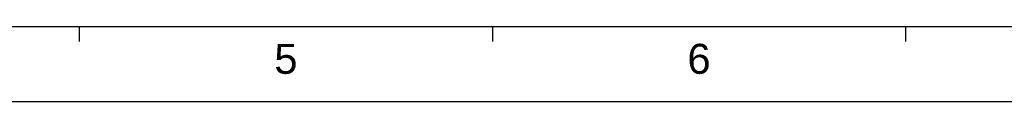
# Model space of a CAD drawing. Extents: x 0 to 1189, y 0 to 841.
# Tile 5 of 53: x 334 to 532, y 0 to 15. Entities that reach past the tile are written whole.
import ezdxf
from ezdxf.enums import TextEntityAlignment as Align

# ---------------------------------------------------------------- set-up
doc = ezdxf.new("R2010")
doc.units = 0
doc.header["$LTSCALE"] = 65.395
doc.header["$MEASUREMENT"] = 0
doc.layers.get('0').update_dxf_attribs({"linetype": 'CONTINUOUS'})
doc.styles.add('TEXTSTYLE_2', font='arial.ttf')

msp = doc.modelspace()

# ---------------------------------------------------------------- linework, layer by layer
at = {"color": 3, "linetype": 'Continuous'}
for p, q in [((15, 15), (1174, 15)), ((346.14286, 15), (346.14286, 12)), ((428.92857, 15), (428.92857, 12)), ((511.71429, 15), (511.71429, 12))]:
    msp.add_line(p, q, dxfattribs=at)
at = {"color": 4, "linetype": 'Continuous'}
msp.add_line((0, 0), (1189, 0), dxfattribs=at)

# ---------------------------------------------------------------- texts
at = {"color": 1, "linetype": 'Continuous', "style": 'TEXTSTYLE_2'}
for s, p in [('5', (387.53857, 5.53902)), ('6', (470.32429, 5.53902))]:
    msp.add_text(s, height=6, dxfattribs=at).set_placement(p, align=Align.CENTER)

doc.saveas('drawing.dxf')
